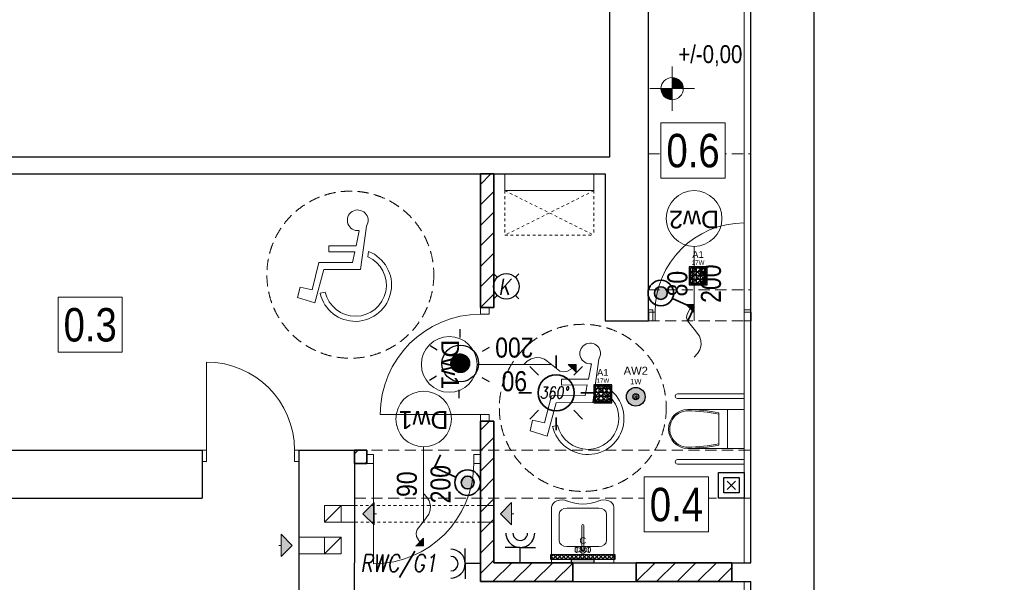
# Model space of a CAD drawing. Extents: x -558982 to 5119495, y -5290134 to 121759.
# Tile 238 of 256: x -430877 to -422030, y -17386 to -12336. Entities that reach past the tile are written whole.
import ezdxf
from ezdxf.enums import TextEntityAlignment as Align

# ---------------------------------------------------------------- set-up
doc = ezdxf.new("R2010")
doc.units = 0
doc.header["$MEASUREMENT"] = 0
doc.linetypes.add('Hidden Line', pattern=[50, 25, -25])
doc.linetypes.add('Krawędzie ukryte', pattern=[150, 100, -50])
doc.layers.get('0').update_dxf_attribs({"color": 252})
for name, color, linetype in [('!OSWIETLENIE-LL', 1, 'Continuous'), ('!OSWIETLENIE-LL-AW', 3, 'Continuous'), ('A-Okna', 252, 'Continuous'), ('Arch zmurowania', 252, 'Continuous'), ('Arch ściany działowe', 252, 'Continuous'), ('Drzwi ArchiCAD', 252, 'Continuous'), ('INWENT RZĘDNE', 252, 'Continuous'), ('Istniejące kominy', 252, 'Continuous')]:
    doc.layers.add(name, color=color, linetype=linetype)
for name, color, linetype, lineweight in [('$ IE GNIAZDA', 1, 'Continuous', 30), ('$ IE OŚWIETLENIE', 1, 'Continuous', 35), ('$ IE_GNIAZDA', 1, 'Continuous', 30), ('$ IE_INSTALACJA PRZYZYWOWA', 1, 'Continuous', 30), ('$ IE_OPISY', 7, 'Continuous', 25), ('$ IE_OŚWIETLENIE', 1, 'Continuous', 35), ('A-Okna_Nr_Pióra__9', 252, 'Continuous', 13), ('Arch opisy okien_Nr_Pióra__9', 252, 'Continuous', 13), ('Arch opisy_Nr_Pióra__21', 252, 'Continuous', 9), ('Arch opisy_Nr_Pióra__9', 252, 'Continuous', 13), ('Arch wyposarzenie_Nr_Pióra__2', 252, 'Continuous', 13), ('Arch wyposarzenie_Nr_Pióra__21', 252, 'Continuous', 9), ('Arch wyposazenie_Nr_Pióra__21', 252, 'Continuous', 9), ('Arch zmurowania_Nr_Pióra__21', 252, 'Continuous', 9), ('Arch zmurowania_Nr_Pióra__27', 252, 'Continuous', 35), ('Arch ściany działowe_Nr_Pióra__27', 252, 'Continuous', 35), ('Arch ściany zewnętrzne_Nr_Pióra__21', 252, 'Continuous', 9), ('Drzwi ArchiCAD_Nr_Pióra__21', 252, 'Continuous', 9), ('Drzwi ArchiCAD_Nr_Pióra__27', 252, 'Continuous', 35), ('INWENT OPISY_Nr_Pióra__21', 252, 'Continuous', 9), ('INWENT OPISY_Nr_Pióra__9', 252, 'Continuous', 13), ('INWENT RZĘDNE_Nr_Pióra__21', 252, 'Continuous', 9), ('INWENT. DRZWI_Nr_Pióra__5', 252, 'Continuous', 13), ('INWENT.ŚCIANY_Nr_Pióra__1', 252, 'Continuous', 25), ('INWENT.ŚCIANY_Nr_Pióra__2', 252, 'Continuous', 13), ('INWENT.ŚCIANY_Nr_Pióra__21', 252, 'Continuous', 9), ('Istniejące kominy_Nr_Pióra__21', 252, 'Continuous', 9), ('Istniejące stropy_Nr_Pióra__5', 252, 'Continuous', 13)]:
    doc.layers.add(name, color=color, linetype=linetype, lineweight=lineweight)
doc.styles.add('GENERATED_STYLE_10', font='arial.ttf')
doc.styles.add('GENERATED_STYLE_2', font='ARIALN.TTF')
doc.styles.add('GENERATED_STYLE_3', font='ARIALN.TTF')
doc.styles.add('GENERATED_STYLE_6', font='ARIALN.TTF')
doc.styles.add('ROMANS', font='romans.shx', dxfattribs={"width": 0.85})
doc.styles.get("Standard").update_dxf_attribs({"font": 'arial.ttf', "bigfont": 'BIGFONT.SHX'})
pattern_1 = [(45, (0, 0), (-91.92388, 91.92388), [])]

# ---------------------------------------------------------------- blocks, each defined once
blk = doc.blocks.new('D1 Drzwi proste 14')
at = {"layer": 'Drzwi ArchiCAD_Nr_Pióra__21', "linetype": 'Continuous'}
for p, q in [((450, 0), (450, 900)), ((-450, 0), (-510, 0)), ((-510, 0), (-510, -80)), ((-450, -80), (-450, 0)), ((510, 0), (450, 0)), ((450, 0), (450, -80)), ((510, -80), (510, 0)), ((-510, -80), (-450, -80)), ((450, -80), (510, -80))]:
    blk.add_line(p, q, dxfattribs=at)
blk.add_arc((450, 0), 900, 90, 180, dxfattribs=at)
at = {"layer": 'Drzwi ArchiCAD_Nr_Pióra__27', "linetype": 'Continuous'}
for p, q in [((-510, 0), (-510, -80)), ((510, 0), (510, -80))]:
    blk.add_line(p, q, dxfattribs=at)
blk = doc.blocks.new('Ściana_2', base_point=(-417694.9, 29792.6))
at = {"layer": 'Arch zmurowania_Nr_Pióra__21', "linetype": 'Continuous'}
h = blk.add_hatch(dxfattribs=at)
h.set_pattern_fill('Common_Brick', color=256, style=0, pattern_type=2)
h.set_pattern_definition(pattern_1)
h.paths.add_polyline_path([(-417694.9, 29792.6), (-417694.9, 28592.6), (-417614.9, 28592.6), (-417574.9, 28592.6), (-417574.9, 29792.6)], flags=0)
h = blk.add_hatch(dxfattribs=at)
h.set_pattern_fill('Common_Brick', color=256, style=0, pattern_type=2)
h.set_pattern_definition(pattern_1)
h.paths.add_polyline_path([(-417694.9, 26132.6), (-417574.9, 26302.6), (-417574.9, 27572.6), (-417614.9, 27572.6), (-417694.9, 27572.6)], flags=0)
at = {"layer": 'Arch zmurowania_Nr_Pióra__27', "linetype": 'Continuous'}
for p, q in [((-417694.9, 29792.6), (-417694.9, 28592.6)), ((-417574.9, 29792.6), (-417694.9, 29792.6)), ((-417574.9, 28592.6), (-417574.9, 29792.6)), ((-417694.9, 28592.6), (-417614.9, 28592.6)), ((-417614.9, 28592.6), (-417574.9, 28592.6)), ((-417694.9, 27572.6), (-417614.9, 27572.6)), ((-417694.9, 27572.6), (-417694.9, 27312.6)), ((-417614.9, 27572.6), (-417574.9, 27572.6)), ((-417574.9, 26302.6), (-417574.9, 27572.6)), ((-417694.9, 27192.6), (-417694.9, 26132.6))]:
    blk.add_line(p, q, dxfattribs=at)
at = {"layer": 'Drzwi ArchiCAD', "color": 8, "linetype": 'Continuous', "lineweight": 13, "true_color": 0x7f7f7f, "xscale": -1, "zscale": 1000, "rotation": 89.99999999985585}
blk.add_blockref('D1 Drzwi proste 14', (-417694.9, 28082.6), dxfattribs=at)
blk = doc.blocks.new('Ściana_3', base_point=(-415434.9, 26132.6))
at = {"layer": 'Arch zmurowania_Nr_Pióra__21', "linetype": 'Continuous'}
h = blk.add_hatch(dxfattribs=at)
h.set_pattern_fill('Common_Brick', color=256, style=0, pattern_type=2)
h.set_pattern_definition(pattern_1)
h.paths.add_polyline_path([(-415434.9, 26302.6), (-416294.9, 26302.6), (-416294.9, 26132.6), (-415434.9, 26132.6)], flags=0)
at = {"layer": 'Arch zmurowania_Nr_Pióra__27', "linetype": 'Continuous'}
for p, q in [((-415434.9, 26302.6), (-416294.9, 26302.6)), ((-416294.9, 26302.6), (-416294.9, 26132.6)), ((-415434.9, 26132.6), (-415434.9, 26302.6)), ((-416294.9, 26132.6), (-415434.9, 26132.6))]:
    blk.add_line(p, q, dxfattribs=at)
blk = doc.blocks.new('D1 Drzwi proste 14_2')
at = {"layer": 'Drzwi ArchiCAD_Nr_Pióra__21', "linetype": 'Continuous'}
for p, q in [((450, 0), (450, 900)), ((-450, 0), (-510, 0)), ((-510, 0), (-510, -80)), ((-450, -80), (-450, 0)), ((510, 0), (450, 0)), ((450, 0), (450, -80)), ((510, -80), (510, 0)), ((-510, -80), (-450, -80)), ((450, -80), (510, -80))]:
    blk.add_line(p, q, dxfattribs=at)
blk.add_arc((450, 0), 900, 90, 180, dxfattribs=at)
at = {"layer": 'Drzwi ArchiCAD_Nr_Pióra__27', "linetype": 'Continuous'}
for p, q in [((-510, 0), (-510, -80)), ((510, 0), (510, -80))]:
    blk.add_line(p, q, dxfattribs=at)
blk = doc.blocks.new('Ściana_4', base_point=(-417694.9, 27312.6))
at = {"layer": 'Arch zmurowania_Nr_Pióra__21', "linetype": 'Continuous'}
h = blk.add_hatch(dxfattribs=at)
h.set_pattern_fill('Common_Brick', color=256, style=0, pattern_type=2)
h.set_pattern_definition(pattern_1)
h.paths.add_polyline_path([(-418824.9, 27312.6), (-418824.9, 27192.6), (-418714.9, 27192.6), (-418714.9, 27272.6), (-418714.9, 27312.6)], flags=0)
at = {"layer": 'Arch zmurowania_Nr_Pióra__27', "linetype": 'Continuous'}
for p, q in [((-418714.9, 27312.6), (-418824.9, 27312.6)), ((-418824.9, 27312.6), (-418824.9, 27192.6)), ((-418714.9, 27272.6), (-418714.9, 27312.6)), ((-418714.9, 27192.6), (-418714.9, 27272.6)), ((-417694.9, 27272.6), (-417694.9, 27312.6)), ((-417694.9, 27192.6), (-417694.9, 27272.6)), ((-418824.9, 27192.6), (-418714.9, 27192.6))]:
    blk.add_line(p, q, dxfattribs=at)
at = {"layer": 'Drzwi ArchiCAD', "color": 8, "linetype": 'Continuous', "lineweight": 13, "true_color": 0x7f7f7f, "zscale": 1000, "rotation": 180}
blk.add_blockref('D1 Drzwi proste 14_2', (-418204.9, 27192.6), dxfattribs=at)
blk = doc.blocks.new('D1 Drzwi proste 14_3')
at = {"layer": 'Drzwi ArchiCAD_Nr_Pióra__21', "linetype": 'Continuous'}
for p, q in [((400, 0), (400, 800)), ((-400, 0), (-460, 0)), ((-460, 0), (-460, -80)), ((-400, -80), (-400, 0)), ((460, 0), (400, 0)), ((400, 0), (400, -80)), ((460, -80), (460, 0)), ((-460, -80), (-400, -80)), ((400, -80), (460, -80))]:
    blk.add_line(p, q, dxfattribs=at)
blk.add_arc((400, 0), 800, 90, 180, dxfattribs=at)
at = {"layer": 'Drzwi ArchiCAD_Nr_Pióra__27', "linetype": 'Continuous'}
for p, q in [((-460, 0), (-460, -80)), ((460, 0), (460, -80))]:
    blk.add_line(p, q, dxfattribs=at)
blk = doc.blocks.new('Ściana_5', base_point=(-415264.9, 28552.6))
at = {"layer": 'Arch ściany działowe_Nr_Pióra__27', "linetype": 'Continuous'}
for p, q in [((-416184.9, 28552.6), (-416184.9, 28472.6)), ((-415264.9, 28552.6), (-415264.9, 28472.6))]:
    blk.add_line(p, q, dxfattribs=at)
at = {"layer": 'Drzwi ArchiCAD', "color": 8, "linetype": 'Continuous', "lineweight": 13, "true_color": 0x7f7f7f, "zscale": 1000}
blk.add_blockref('D1 Drzwi proste 14_3', (-415724.9, 28552.6), dxfattribs=at)
blk = doc.blocks.new('Ściana_6', base_point=(-416864.9, 26132.6))
at = {"layer": 'Arch zmurowania_Nr_Pióra__21', "linetype": 'Continuous'}
h = blk.add_hatch(dxfattribs=at)
h.set_pattern_fill('Common_Brick', color=256, style=0, pattern_type=2)
h.set_pattern_definition(pattern_1)
h.paths.add_polyline_path([(-416864.9, 26302.6), (-417574.9, 26302.6), (-417694.9, 26132.6), (-416864.9, 26132.6)], flags=0)
at = {"layer": 'Arch zmurowania_Nr_Pióra__27', "linetype": 'Continuous'}
for p, q in [((-416864.9, 26302.6), (-417574.9, 26302.6)), ((-416864.9, 26132.6), (-416864.9, 26302.6)), ((-417694.9, 26132.6), (-416864.9, 26132.6))]:
    blk.add_line(p, q, dxfattribs=at)
blk = doc.blocks.new('Linia_9', base_point=(-417514.9, 26742.6))
at = {"layer": 'Istniejące kominy_Nr_Pióra__21', "linetype": 'Continuous'}
blk.add_hatch(color=256, dxfattribs=at).paths.add_polyline_path([(-417514.9, 26742.6), (-417414.9, 26842.6), (-417414.9, 26642.6)], flags=0)
for p, q in [((-417514.9, 26742.6), (-417414.9, 26842.6)), ((-417414.9, 26842.6), (-417414.9, 26642.6)), ((-417514.9, 26742.6), (-417414.9, 26642.6)), ((-417414.9, 26742.6), (-417394.9, 26742.6))]:
    blk.add_line(p, q, dxfattribs=at)
blk = doc.blocks.new('Linia_11', base_point=(-419384.9, 26457.6))
at = {"layer": 'Istniejące kominy_Nr_Pióra__21', "linetype": 'Continuous'}
blk.add_hatch(color=256, dxfattribs=at).paths.add_polyline_path([(-419384.9, 26457.6), (-419484.9, 26357.6), (-419484.9, 26557.6)], flags=0)
for p, q in [((-419384.9, 26457.6), (-419484.9, 26557.6)), ((-419484.9, 26357.6), (-419484.9, 26557.6)), ((-419484.9, 26457.6), (-419504.9, 26457.6)), ((-419384.9, 26457.6), (-419484.9, 26357.6))]:
    blk.add_line(p, q, dxfattribs=at)
blk = doc.blocks.new('Linia_14', base_point=(-418749.9, 26742.6))
at = {"layer": 'Istniejące kominy_Nr_Pióra__21', "linetype": 'Continuous'}
blk.add_hatch(color=256, dxfattribs=at).paths.add_polyline_path([(-418749.9, 26742.6), (-418649.9, 26842.6), (-418649.9, 26642.6)], flags=0)
for p, q in [((-418749.9, 26742.6), (-418649.9, 26842.6)), ((-418649.9, 26842.6), (-418649.9, 26642.6)), ((-418749.9, 26742.6), (-418649.9, 26642.6)), ((-418649.9, 26742.6), (-418629.9, 26742.6))]:
    blk.add_line(p, q, dxfattribs=at)
blk = doc.blocks.new('Krzywa_1', base_point=(-417305.5, 28082.6))
at = {"layer": 'A-Okna_Nr_Pióra__9', "linetype": 'Continuous'}
blk.add_hatch(color=256, dxfattribs=at).paths.add_polyline_path([(-416834.9, 28082.6), (-416834.5, 28011.9), (-416905.6, 28082.2)], flags=0)
for p, q in [((-416834.9, 28082.6), (-416905.6, 28082.2)), ((-416834.5, 28011.9), (-416905.6, 28082.2)), ((-416834.9, 28082.6), (-416834.5, 28011.9))]:
    blk.add_line(p, q, dxfattribs=at)
at = {"layer": 'A-Okna_Nr_Pióra__9', "linetype": 'Continuous', "flags": 128}
blk.add_lwpolyline([(-417305.5, 28082.6), (-417274.4, 28111.8), (-417239.3, 28133), (-417194.6, 28145.2), (-417155.9, 28142.7), (-417119.5, 28129.7), (-417054.9, 28082.6), (-416981.6, 28023), (-416949.6, 28015.9), (-416919.8, 28019.9), (-416870.1, 28047.1)], dxfattribs=at)
blk = doc.blocks.new('Krzywa_2', base_point=(-418204.9, 26923.2))
at = {"layer": 'A-Okna_Nr_Pióra__9', "linetype": 'Continuous'}
blk.add_hatch(color=256, dxfattribs=at).paths.add_polyline_path([(-418204.9, 26452.6), (-418275.7, 26452.2), (-418205.4, 26523.3)], flags=0)
for p, q in [((-418275.7, 26452.2), (-418205.4, 26523.3)), ((-418204.9, 26452.6), (-418275.7, 26452.2)), ((-418204.9, 26452.6), (-418205.4, 26523.3))]:
    blk.add_line(p, q, dxfattribs=at)
at = {"layer": 'A-Okna_Nr_Pióra__9', "linetype": 'Continuous', "flags": 128}
blk.add_lwpolyline([(-418204.9, 26923.2), (-418175.8, 26892), (-418154.5, 26857), (-418142.3, 26812.3), (-418144.9, 26773.6), (-418157.8, 26737.1), (-418204.9, 26672.6), (-418264.6, 26599.3), (-418271.7, 26567.3), (-418267.7, 26537.4), (-418240.5, 26487.8)], dxfattribs=at)
blk = doc.blocks.new('Krzywa_3', base_point=(-415774.9, 28148.7))
at = {"layer": 'A-Okna_Nr_Pióra__9', "linetype": 'Continuous'}
blk.add_hatch(color=256, dxfattribs=at).paths.add_polyline_path([(-415774.9, 28619.3), (-415775.4, 28548.6), (-415845.7, 28619.7)], flags=0)
for p, q in [((-415774.9, 28619.3), (-415845.7, 28619.7)), ((-415775.4, 28548.6), (-415845.7, 28619.7)), ((-415774.9, 28619.3), (-415775.4, 28548.6))]:
    blk.add_line(p, q, dxfattribs=at)
at = {"layer": 'A-Okna_Nr_Pióra__9', "linetype": 'Continuous', "flags": 128}
blk.add_lwpolyline([(-415774.9, 28148.7), (-415745.8, 28179.8), (-415724.5, 28214.9), (-415712.3, 28259.6), (-415714.9, 28298.3), (-415727.8, 28334.8), (-415774.9, 28399.3), (-415834.6, 28472.6), (-415841.7, 28504.6), (-415837.7, 28534.5), (-415810.5, 28584.1)], dxfattribs=at)
blk = doc.blocks.new('Koty wysokościowe_9', base_point=(-415972.4, 30558.3))
at = {"layer": 'INWENT RZĘDNE_Nr_Pióra__21', "linetype": 'Continuous'}
for points in [[(-415972.4, 30558.3), (-415872.4, 30558.3), (-415880, 30596.6), (-415901.7, 30629), (-415934.1, 30650.7), (-415972.4, 30658.3)], [(-415972.4, 30558.3), (-416072.4, 30558.3), (-416064.8, 30520), (-416043.1, 30487.6), (-416010.7, 30465.9), (-415972.4, 30458.3)]]:
    blk.add_hatch(color=256, dxfattribs=at).paths.add_polyline_path(points, flags=0)
for p, q in [((-415972.4, 30358.3), (-415972.4, 30758.3)), ((-416172.4, 30558.3), (-415772.4, 30558.3))]:
    blk.add_line(p, q, dxfattribs=at)
blk.add_circle((-415972.4, 30558.3), 100, dxfattribs=at)
at = {"layer": 'INWENT RZĘDNE_Nr_Pióra__21', "insert": (-415917.1, 30758.3), "char_height": 160, "attachment_point": 7, "style": 'GENERATED_STYLE_2'}
blk.add_mtext('{+/-0,00}', dxfattribs=at)
blk = doc.blocks.new('BARIS_KINKIET_579_1')
h = blk.add_hatch()
h.set_pattern_fill('ANSI37', color=256, scale=21)
h.set_pattern_definition([(45, (0, 3.1), (-1.85616, 1.85616), []), (135, (0, 3.1), (-1.85616, -1.85616), [])])
h.paths.add_polyline_path([(-29, 1.1), (-29, 5.1), (29, 5.1), (29, 1.1)])
h = blk.add_hatch(color=256)
h.dxf.hatch_style = 1
h.paths.add_polyline_path([(-10.35, -2), (-10.35, 1.1), (10.35, 1.1), (10.35, -2)])
for points in [[(-29, 1.1), (29, 1.1), (29, 5.1), (-29, 5.1)], [(-10.35, -2), (10.35, -2), (10.35, 1.1), (-10.35, 1.1)]]:
    blk.add_lwpolyline(points, close=True)
for tag, height, p in [('SYMBOL', 6, (0, 13.03)), ('MOC', 4, (-0.07, 6.32))]:
    blk.add_attdef(tag, text='', height=height).set_placement(p, align=Align.BOTTOM_CENTER)
blk = doc.blocks.new('SQ160_1')
h = blk.add_hatch(color=256)
h.dxf.hatch_style = 1
h.paths.add_polyline_path([(-8.1, -8.1), (-8.1, 8.1), (8.1, 8.1), (8.1, -8.1)])
h.paths.add_polyline_path([(-6.9, -6.9), (-6.9, 6.9), (6.9, 6.9), (6.9, -6.9)], flags=16)
h = blk.add_hatch()
h.set_pattern_fill('NET', color=256, scale=28)
h.paths.add_polyline_path([(-6.9, -6.9), (-6.9, 6.9), (6.9, 6.9), (6.9, -6.9)])
h = blk.add_hatch()
h.set_pattern_fill('NET', color=256, scale=28, angle=45)
h.paths.add_polyline_path([(-6.9, -6.9), (-6.9, 6.9), (6.9, 6.9), (6.9, -6.9)])
for points in [[(-8.1, -8.1), (8.1, -8.1), (8.1, 8.1), (-8.1, 8.1)], [(-6.9, -6.9), (6.9, -6.9), (6.9, 6.9), (-6.9, 6.9)]]:
    blk.add_lwpolyline(points, close=True)
for tag, height, p in [('SYMBOL', 6, (-0.03, 14.47)), ('MOC', 4, (0.04, 8.79))]:
    blk.add_attdef(tag, text='', height=height).set_placement(p, align=Align.BOTTOM_CENTER)
blk = doc.blocks.new('czujka 360')
at = {"layer": '$ IE OŚWIETLENIE'}
for p, q in [((86528.9, 62335.7), (86528.9, 62250)), ((86347.1, 62260.4), (86407.8, 62199.8)), ((86710.7, 62260.4), (86650, 62199.8)), ((86357.6, 62078.7), (86271.8, 62078.7)), ((86786, 62078.7), (86700.2, 62078.7)), ((86407.8, 61957.5), (86347.1, 61896.9)), ((86650, 61957.5), (86710.7, 61896.9)), ((86528.9, 61907.4), (86528.9, 61821.6))]:
    blk.add_line(p, q, dxfattribs=at)
blk.add_circle((86528.9, 62078.7), 125, dxfattribs=at)
at = {"layer": '$ IE_OPISY', "color": 7, "lineweight": 30, "style": 'ROMANS', "oblique": 10, "width": 0.8}
blk.add_text('360%%D', height=80, rotation=0.0202, dxfattribs=at).set_placement((86415.3, 62040.2))
blk = doc.blocks.new('pprzy')
at = {"layer": '$ IE_INSTALACJA PRZYZYWOWA'}
blk.add_lwpolyline([(5571.75, 24718.49), (5594.75, 24718.49), (5594.75, 24695.49), (5571.75, 24695.49)], close=True, dxfattribs=at)
at = {"layer": '$ IE_INSTALACJA PRZYZYWOWA', "color": 0}
blk.add_lwpolyline([(5576.35, 24713.89), (5590.15, 24713.89), (5590.15, 24700.09), (5576.35, 24700.09)], close=True, dxfattribs=at)
at = {"layer": '$ IE_INSTALACJA PRZYZYWOWA'}
for points in [[(5579.48, 24710.75), (5587.01, 24703.22)], [(5587.01, 24710.75), (5579.48, 24703.22)]]:
    blk.add_lwpolyline(points, dxfattribs=at)
blk = doc.blocks.new('kasownik')
at = {"layer": '$ IE_INSTALACJA PRZYZYWOWA'}
for points in [[(13037.44, 24331.19), (13040.46, 24328.17)], [(13059.74, 24331.19), (13056.72, 24328.17)], [(13040.46, 24311.9), (13037.44, 24308.89)], [(13056.72, 24311.9), (13059.74, 24308.89)]]:
    blk.add_lwpolyline(points, dxfattribs=at)
blk.add_circle((13048.59, 24320.04), 11.5, dxfattribs=at)
at = {"layer": '$ IE_INSTALACJA PRZYZYWOWA', "color": 7, "style": 'ROMANS', "oblique": 10, "width": 0.8}
blk.add_text('K', height=14.5, dxfattribs=at).set_placement((13041.64, 24312.33))
blk = doc.blocks.new('łacznik 1b IP44')
at = {"layer": '$ IE OŚWIETLENIE'}
h = blk.add_hatch(color=1, dxfattribs=at)
edge = h.paths.add_edge_path()
edge.add_arc((735.5883, 199.3657), 0.0575, 0, 360)
at = {"layer": '$ IE OŚWIETLENIE', "color": 1}
for q in [(735.6361, 199.4703), (735.8382, 199.6095)]:
    blk.add_line((735.7235, 199.6619), q, dxfattribs=at)
for radius in [0.115, 0.0575]:
    blk.add_circle((735.5883, 199.3657), radius, dxfattribs=at)
blk = doc.blocks.new('trojkol')
at = {"layer": '$ IE_INSTALACJA PRZYZYWOWA', "ltscale": 10000000.0}
h = blk.add_hatch(dxfattribs=at)
h.set_pattern_fill('ANSI31', scale=0.1, style=0)
h.set_pattern_definition([(45, (25113.683516, -3890.636324), (-0.008838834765, 0.008838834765), [])])
h.paths.add_polyline_path([(28117.06, -3338.12, 1), (28103.06, -3338.12, 1)])
at = {"layer": '$ IE_INSTALACJA PRZYZYWOWA', "color": 7}
for p, q in [((28110.01, -3318.81), (28110.01, -3312.66)), ((28092.78, -3328.2), (28087.45, -3325.13)), ((28126.77, -3329.04), (28132.09, -3325.97)), ((28092.29, -3347.83), (28086.97, -3350.9)), ((28126.29, -3348.67), (28131.61, -3351.74)), ((28109.05, -3358.06), (28109.05, -3364.21))]:
    blk.add_line(p, q, dxfattribs=at)
at = {"layer": '$ IE_INSTALACJA PRZYZYWOWA'}
blk.add_circle((28110.06, -3338.23), 13.72, dxfattribs=at)
at = {"layer": '$ IE_INSTALACJA PRZYZYWOWA', "color": 2}
blk.add_circle((28110.06, -3338.12), 7, dxfattribs=at)
blk = doc.blocks.new('DOT_OG_1')
h = blk.add_hatch(color=256)
h.dxf.hatch_style = 1
h.paths.add_polyline_path([(7, 0, 1), (-7, 0, 1)])
h.paths.add_polyline_path([(2.25, 0, 1), (-2.25, 0, 1)], flags=16)
h = blk.add_hatch()
h.set_pattern_fill('CROSS', color=256, scale=3.3)
h.paths.add_polyline_path([(2.25, 0, 1), (-2.25, 0, 1)])
for radius in [7, 2.25]:
    blk.add_circle((0, 0), radius)
blk.add_point((0, 0))
for tag, height, p in [('SYMBOL', 6, (0, 14.68)), ('MOC', 4, (0.04, 8.17))]:
    blk.add_attdef(tag, text='', height=height).set_placement(p, align=Align.BOTTOM_CENTER)
blk = doc.blocks.new('gniazdo IP44')
at = {"layer": '$ IE GNIAZDA', "lineweight": 30}
for p, q in [((66938.53, -127461.53), (66924.85, -127461.53)), ((66938.53, -127475.21), (66938.53, -127461.53)), ((66938.53, -127461.53), (66952.21, -127461.53))]:
    blk.add_line(p, q, dxfattribs=at)
for radius in [12.96, 6.57]:
    blk.add_arc((66938.53, -127448.57), radius, 180, 0, dxfattribs=at)

msp = doc.modelspace()

# ---------------------------------------------------------------- linework, layer by layer
at = {"layer": 'Arch opisy okien_Nr_Pióra__9', "linetype": 'Continuous'}
msp.add_circle((-424817.5, -14120.6), 250, dxfattribs=at)
at = {"layer": 'Arch opisy_Nr_Pióra__21', "linetype": 'Krawędzie ukryte'}
for centre in [(-427906.1, -14625), (-425817.5, -15820.6)]:
    msp.add_circle(centre, 750, dxfattribs=at)
at = {"layer": 'Arch opisy_Nr_Pióra__9', "linetype": 'Continuous'}
for p, q in [((-426767.5, -15430.6), (-426097.5, -15430.6)), ((-427247.5, -16170.6), (-427247.5, -16840.6))]:
    msp.add_line(p, q, dxfattribs=at)
for centre in [(-427017.5, -15430.6), (-427247.5, -15920.6)]:
    msp.add_circle(centre, 250, dxfattribs=at)
at = {"layer": 'Arch wyposarzenie_Nr_Pióra__2', "linetype": 'Continuous'}
for p, q in [((-427855.2, -14365.9), (-427827.7, -14231.1)), ((-427762.4, -14188), (-427814.5, -14577.1)), ((-428098.8, -14366.9), (-427855.2, -14365.9)), ((-428098.5, -14420.2), (-428098.8, -14366.9)), ((-427866.1, -14419.2), (-428098.5, -14420.2)), ((-427885.6, -14514.5), (-427866.1, -14419.2)), ((-427741.5, -14416.6), (-427747.9, -14464.3)), ((-428248.8, -14760.2), (-428188.7, -14515.7)), ((-428145.1, -14578.5), (-428226.6, -14877.6)), ((-428188.7, -14515.7), (-427885.6, -14514.5)), ((-427814.5, -14577.1), (-428145.1, -14578.5)), ((-428380.3, -14831.1), (-428357.1, -14736.6)), ((-428357.1, -14736.6), (-428248.8, -14760.2)), ((-428226.6, -14877.6), (-428380.3, -14831.1)), ((-428178.2, -14790.8), (-428132.9, -14780.5)), ((-425673.9, -15383.5), (-425725.9, -15772.7)), ((-425766.7, -15561.5), (-425739.2, -15426.7)), ((-426010.2, -15562.5), (-425766.7, -15561.5)), ((-426010, -15615.8), (-426010.2, -15562.5)), ((-425777.6, -15614.8), (-426010, -15615.8)), ((-425797.1, -15710.1), (-425777.6, -15614.8)), ((-425653, -15612.2), (-425659.4, -15659.8)), ((-426160.3, -15955.8), (-426100.2, -15711.3)), ((-426100.2, -15711.3), (-425797.1, -15710.1)), ((-426056.6, -15774), (-426138, -16073.2)), ((-425725.9, -15772.7), (-426056.6, -15774)), ((-426291.8, -16026.7), (-426268.5, -15932.2)), ((-426268.5, -15932.2), (-426160.3, -15955.8)), ((-426089.6, -15986.4), (-426044.3, -15976.1)), ((-426138, -16073.2), (-426291.8, -16026.7))]:
    msp.add_line(p, q, dxfattribs=at)
for centre, major_axis, start_param, end_param in [((-427839.9, -14136.8), (-92.9, 0), 2.558169, 7.982569), ((-427861.1, -14718.9), (-325.1, 0), 0.223268, 4.335653), ((-427861.1, -14718.9), (-278.7, 0), 0.223268, 4.29399), ((-425751.4, -15332.4), (-92.9, 0), 2.558169, 7.982569), ((-425772.6, -15914.4), (-325.1, 0), 0.223268, 4.335653), ((-425772.6, -15914.4), (-278.7, 0), 0.223268, 4.29399)]:
    msp.add_ellipse(centre, major_axis=major_axis, ratio=0.999933, start_param=start_param, end_param=end_param, dxfattribs=at)
at = {"layer": 'Arch wyposarzenie_Nr_Pióra__21', "linetype": 'Continuous'}
for p, q in [((-426097.5, -17210.6), (-426097.5, -16713.3)), ((-425537.5, -16713.3), (-425537.5, -17210.6)), ((-426029.5, -16771.3), (-426029.5, -17014.9)), ((-425673.5, -16720.6), (-425961.5, -16720.6)), ((-425605.5, -17014.9), (-425605.5, -16771.3)), ((-425825.4, -16875.9), (-425825.4, -17096.1)), ((-425809.7, -17096.1), (-425809.7, -16875.9)), ((-425673.5, -17065.6), (-425961.5, -17065.6)), ((-425877.9, -17072.2), (-425883.1, -17075.9)), ((-425875.1, -17070.7), (-425877.9, -17072.2)), ((-425837.6, -17082.7), (-425875.1, -17070.7)), ((-425872.3, -17072.2), (-425875.1, -17070.7)), ((-425869.8, -17076.3), (-425872.3, -17072.2)), ((-425797.4, -17082.7), (-425759.9, -17070.7)), ((-425762.8, -17072.2), (-425765.2, -17076.3)), ((-425759.9, -17070.7), (-425762.8, -17072.2)), ((-425757.1, -17072.2), (-425759.9, -17070.7)), ((-425757.1, -17072.2), (-425752, -17075.9)), ((-425886.7, -17084.7), (-425887.5, -17091.3)), ((-425887.5, -17091.3), (-425887.5, -17098.2)), ((-425887.5, -17098.2), (-425886.7, -17104.7)), ((-425885.2, -17079.4), (-425886.7, -17084.7)), ((-425886.7, -17104.7), (-425885.2, -17110)), ((-425883.1, -17075.9), (-425885.2, -17079.4)), ((-425885.2, -17110), (-425883.1, -17113.5)), ((-425877.9, -17117.3), (-425883.1, -17113.5)), ((-425877.9, -17117.3), (-425875.1, -17118.7)), ((-425837.6, -17106.8), (-425875.1, -17118.7)), ((-425875.1, -17118.7), (-425872.3, -17117.3)), ((-425872.3, -17117.3), (-425869.8, -17113.1)), ((-425868, -17082.7), (-425869.8, -17076.3)), ((-425869.8, -17113.1), (-425868, -17106.7)), ((-425867, -17090.6), (-425868, -17082.7)), ((-425868, -17106.7), (-425867, -17098.9)), ((-425867, -17098.9), (-425867, -17090.6)), ((-425797.4, -17106.8), (-425759.9, -17118.7)), ((-425767.1, -17082.7), (-425768, -17090.6)), ((-425768, -17090.6), (-425768, -17098.9)), ((-425768, -17098.9), (-425767.1, -17106.7)), ((-425765.2, -17076.3), (-425767.1, -17082.7)), ((-425767.1, -17106.7), (-425765.2, -17113.1)), ((-425765.2, -17113.1), (-425762.8, -17117.3)), ((-425762.8, -17117.3), (-425759.9, -17118.7)), ((-425759.9, -17118.7), (-425757.1, -17117.3)), ((-425757.1, -17117.3), (-425752, -17113.5)), ((-425749.9, -17079.4), (-425752, -17075.9)), ((-425752, -17113.5), (-425749.9, -17110)), ((-425748.4, -17084.7), (-425749.9, -17079.4)), ((-425749.9, -17110), (-425748.4, -17104.7)), ((-425747.6, -17091.3), (-425748.4, -17084.7)), ((-425748.4, -17104.7), (-425747.6, -17098.2)), ((-425747.6, -17098.2), (-425747.6, -17091.3)), ((-425537.5, -17210.6), (-426097.5, -17210.6))]:
    msp.add_line(p, q, dxfattribs=at)
for centre, radius, start, end in [((-425817.5, -16875.9), 7.88, 0, 180), ((-425817.5, -17094.7), 30, 105.22531, 152.02347), ((-425817.5, -17094.7), 30, 27.97653, 74.77469), ((-425817.5, -17094.7), 30, 207.97653, 332.02347), ((-425817.5, -17094.7), 16.8, 118.05488, 61.94512), ((-425817.5, -17094.7), 8, 190, 350)]:
    msp.add_arc(centre, radius, start, end, dxfattribs=at)
for centre, major_axis, start_param, end_param in [((-426007.3, -16713.3), (-90.2, 0), 4.135517, 6.283185), ((-425817.5, -16471.2), (-285.7, -0.2), 1.046808, 2.098245), ((-425627.7, -16713.3), (-90.2, 0), 3.141593, 5.289261), ((-425960, -16772.4), (-69.5, 0), 4.733875, 6.2617), ((-425675, -16772.4), (-69.5, 0), 3.163078, 4.690903), ((-425960, -17013.8), (-69.5, 0), 0.021486, 1.549311), ((-425675, -17013.8), (-69.5, 0), 1.592282, 3.120107)]:
    msp.add_ellipse(centre, major_axis=major_axis, ratio=0.746013, start_param=start_param, end_param=end_param, dxfattribs=at)
at = {"layer": 'Arch wyposazenie_Nr_Pióra__21', "linetype": 'Continuous'}
for p, q in [((-426517.5, -13720.6), (-426517.5, -13870.6)), ((-425717.5, -13870.6), (-425717.5, -13720.6)), ((-426517.5, -13870.6), (-425717.5, -13870.6)), ((-424367.5, -15695.6), (-424967.5, -15695.6)), ((-424367.5, -15735.6), (-424967.5, -15735.6)), ((-424873.7, -15835.6), (-424517.5, -15835.6)), ((-424595.3, -16155.4), (-424595.3, -15865.8)), ((-424517.5, -15835.6), (-424517.5, -16185.6)), ((-424517.5, -15835.6), (-424367.5, -15835.6)), ((-424873.7, -16185.6), (-424517.5, -16185.6)), ((-424517.5, -16185.6), (-424367.5, -16185.6)), ((-424367.5, -16285.6), (-424967.5, -16285.6)), ((-424367.5, -16325.6), (-424967.5, -16325.6))]:
    msp.add_line(p, q, dxfattribs=at)
at = {"layer": 'Arch wyposazenie_Nr_Pióra__21', "linetype": 'Hidden Line'}
for p, q in [((-425717.5, -13870.6), (-426517.5, -14270.6)), ((-426517.5, -13870.6), (-426517.5, -14270.6)), ((-426517.5, -13870.6), (-425717.5, -14270.6)), ((-425717.5, -13870.6), (-425717.5, -14270.6)), ((-426517.5, -14270.6), (-425717.5, -14270.6))]:
    msp.add_line(p, q, dxfattribs=at)
at = {"layer": 'Arch wyposazenie_Nr_Pióra__21', "linetype": 'Continuous'}
for centre in [(-424967.5, -15715.6), (-424967.5, -16305.6)]:
    msp.add_arc(centre, 20, 90, 270, dxfattribs=at)
for centre, major_axis, start_param, end_param in [((-424873.7, -16010.6), (0, -175), 3.141593, 6.283185), ((-424873.7, -16010.6), (0, -163.6), 3.126427, 6.283185), ((-424893.6, -17336.7), (0, -1489.9), 2.938667, 3.128195), ((-424893.6, -17336.7), (0, -1501.3), 2.940225, 3.128195), ((-424893.6, -14684.4), (0, -1489.9), 0.013398, 0.202926), ((-424893.6, -14684.4), (0, -1501.3), 0.013398, 0.201367)]:
    msp.add_ellipse(centre, major_axis=major_axis, ratio=0.99359, start_param=start_param, end_param=end_param, dxfattribs=at)
at = {"layer": 'Arch ściany zewnętrzne_Nr_Pióra__21', "linetype": 'Continuous'}
msp.add_line((-424367.5, -16185.6), (-424367.5, -15835.6), dxfattribs=at)
at = {"layer": 'INWENT OPISY_Nr_Pióra__9', "linetype": 'Continuous'}
msp.add_line((-424817.5, -14370.6), (-424817.5, -15040.6), dxfattribs=at)
at = {"layer": 'INWENT. DRZWI_Nr_Pióra__5', "linetype": 'Continuous'}
for p, q in [((-429197.5, -16200.6), (-429197.5, -15410.6)), ((-429237.5, -16200.6), (-429197.5, -16200.6)), ((-429197.5, -16200.6), (-429197.5, -16300.6)), ((-428367.5, -16200.6), (-428407.5, -16200.6)), ((-428407.5, -16200.6), (-428407.5, -16300.6)), ((-429197.5, -16300.6), (-429237.5, -16300.6)), ((-428407.5, -16300.6), (-428367.5, -16300.6))]:
    msp.add_line(p, q, dxfattribs=at)
msp.add_arc((-429197.5, -16200.6), 790, 0, 90, dxfattribs=at)
at = {"layer": 'INWENT.ŚCIANY_Nr_Pióra__1', "linetype": 'Continuous'}
for p, q in [((-423737.5, -20370.6), (-423737.5, -6580.6)), ((-425577.5, -10780.6), (-425577.5, -13570.6)), ((-425227.5, -15040.6), (-425227.5, -11480.6)), ((-424307.5, -17210.6), (-424307.5, -11480.6)), ((-425577.5, -13570.6), (-434257.5, -13570.6)), ((-434257.5, -13720.6), (-425617.5, -13720.6)), ((-425617.5, -13720.6), (-425617.5, -15040.6)), ((-425617.5, -15040.6), (-425227.5, -15040.6)), ((-432487.5, -16200.6), (-429237.5, -16200.6)), ((-429237.5, -16200.6), (-429237.5, -16630.6)), ((-428367.5, -16200.6), (-428367.5, -16610.6)), ((-428367.5, -16200.6), (-427867.5, -16200.6)), ((-427867.5, -16200.6), (-427867.5, -17210.6)), ((-431587.5, -16630.6), (-429237.5, -16630.6)), ((-428367.5, -16610.6), (-428367.5, -18460.6)), ((-427867.5, -19080.6), (-427867.5, -17210.6)), ((-425907.5, -17380.6), (-425907.5, -17210.6)), ((-425907.5, -17210.6), (-425337.5, -17210.6)), ((-425337.5, -17380.6), (-425337.5, -17210.6)), ((-424477.5, -17380.6), (-424477.5, -17210.6)), ((-424477.5, -17210.6), (-424307.5, -17210.6)), ((-425907.5, -17380.6), (-425337.5, -17380.6)), ((-424477.5, -17380.6), (-424307.5, -17380.6)), ((-424307.5, -19230.6), (-424307.5, -17380.6))]:
    msp.add_line(p, q, dxfattribs=at)
at = {"layer": 'INWENT.ŚCIANY_Nr_Pióra__2', "linetype": 'Krawędzie ukryte'}
for p, q in [((-425187.5, -14940.6), (-425227.5, -14940.6)), ((-425187.5, -15040.6), (-425187.5, -14940.6)), ((-424367.5, -15040.6), (-424367.5, -14940.6)), ((-424367.5, -14940.6), (-424307.5, -14940.6)), ((-425227.5, -15040.6), (-425187.5, -15040.6)), ((-424307.5, -15040.6), (-424367.5, -15040.6)), ((-425907.5, -17380.6), (-425887.5, -17380.6))]:
    msp.add_line(p, q, dxfattribs=at)
at = {"layer": 'INWENT.ŚCIANY_Nr_Pióra__21', "linetype": 'Continuous'}
for p, q in [((-424367.5, -17210.6), (-424367.5, -11946.8)), ((-424367.5, -19230.6), (-424367.5, -17380.6))]:
    msp.add_line(p, q, dxfattribs=at)
at = {"layer": 'Istniejące kominy_Nr_Pióra__21', "linetype": 'Continuous'}
for p, q in [((-428137.5, -16845.6), (-428137.5, -16695.6)), ((-428137.5, -16695.6), (-427867.5, -16695.6)), ((-428137.5, -16845.6), (-427987.5, -16695.6)), ((-427987.5, -16695.6), (-427987.5, -16845.6)), ((-426737.5, -16695.6), (-426617.5, -16695.6)), ((-427867.5, -16845.6), (-428137.5, -16845.6)), ((-426617.5, -16845.6), (-426737.5, -16845.6)), ((-427987.5, -16980.6), (-428367.5, -16980.6)), ((-428137.5, -16980.6), (-428137.5, -17130.6)), ((-428137.5, -17130.6), (-427987.5, -16980.6)), ((-427987.5, -17130.6), (-427987.5, -16980.6)), ((-428367.5, -17130.6), (-427987.5, -17130.6))]:
    msp.add_line(p, q, dxfattribs=at)
at = {"layer": 'Istniejące kominy_Nr_Pióra__21', "linetype": 'Hidden Line'}
for p, q in [((-427867.5, -16695.6), (-426737.5, -16695.6)), ((-426737.5, -16845.6), (-427867.5, -16845.6))]:
    msp.add_line(p, q, dxfattribs=at)
at = {"layer": 'Istniejące stropy_Nr_Pióra__5', "linetype": 'Krawędzie ukryte'}
for p, q in [((-425227.5, -13540.6), (-424307.5, -13540.6)), ((-425227.5, -14760.6), (-424307.5, -14760.6)), ((-425227.5, -15040.6), (-424307.5, -15040.6)), ((-427867.5, -16200.6), (-424307.5, -16200.6)), ((-427867.5, -16630.6), (-424307.5, -16630.6))]:
    msp.add_line(p, q, dxfattribs=at)

# ---------------------------------------------------------------- block references
at = {"layer": '!OSWIETLENIE-LL', "xscale": 10, "yscale": 10, "zscale": 10}
for name, p, values in [('SQ160_1', (-424782.1, -14636.6), {'SYMBOL': 'A1', 'MOC': '17W'}), ('SQ160_1', (-425637.1, -15695.7), {'SYMBOL': 'A1', 'MOC': '17W'}), ('BARIS_KINKIET_579_1', (-425817.5, -17190.6), {'SYMBOL': 'C', 'MOC': '7W'})]:
    msp.add_blockref(name, p, dxfattribs=at).add_auto_attribs(values)
at = {"layer": '!OSWIETLENIE-LL-AW', "xscale": 12, "yscale": 12, "zscale": 12}
msp.add_blockref('DOT_OG_1', (-425341.6, -15720.9), dxfattribs=at).add_auto_attribs({'SYMBOL': 'AW2', 'MOC': '1W'})
at = {"layer": '$ IE OŚWIETLENIE', "color": 7, "xscale": 1000, "yscale": 1000, "zscale": 1000}
for p, rotation in [((-624482.1, 720798.2), 270), ((-227486.8, -752079.5), 89.99999999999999)]:
    msp.add_blockref('łacznik 1b IP44', p, dxfattribs=dict(at, rotation=rotation))
at = {"layer": '$ IE_GNIAZDA', "color": 7, "lineweight": 30, "xscale": 10, "yscale": 10, "zscale": 10}
for p, rotation in [((-1095764.5, 1257541.6), 360), ((-1701489.6, -686604.5), 90)]:
    msp.add_blockref('gniazdo IP44', p, dxfattribs=dict(at, rotation=rotation))
at = {"layer": '$ IE_INSTALACJA PRZYZYWOWA', "xscale": 10, "yscale": 10, "zscale": 10}
msp.add_blockref('kasownik', (-556990.6, -257930.3), dxfattribs=at)
at = {"layer": '$ IE_INSTALACJA PRZYZYWOWA', "color": 1, "xscale": 12, "yscale": 12, "zscale": 12}
msp.add_blockref('trojkol', (-764239.5, 24637), dxfattribs=at)
at = {"layer": '$ IE_INSTALACJA PRZYZYWOWA', "color": 0, "xscale": 10, "yscale": 10, "zscale": 10}
msp.add_blockref('pprzy', (-480315, -263585.4), dxfattribs=at)
at = {"layer": '$ IE_OŚWIETLENIE', "color": 7, "xscale": 1.299999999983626, "yscale": 1.299999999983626, "zscale": 1.299999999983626}
msp.add_blockref('czujka 360', (-538544.2, -96387.5), dxfattribs=at)
at = {"layer": 'A-Okna', "color": 135, "linetype": 'Continuous', "lineweight": 13, "true_color": 0x3dad99}
for name, p in [('Krzywa_3', (-424817.5, -15364.5)), ('Krzywa_1', (-426348.1, -15430.6)), ('Krzywa_2', (-427247.5, -16590))]:
    msp.add_blockref(name, p, dxfattribs=at)
at = {"layer": 'Arch zmurowania'}
for name, p in [('Ściana_2', (-426737.5, -13720.6)), ('Ściana_4', (-426737.5, -16200.6)), ('Ściana_6', (-425907.5, -17380.6)), ('Ściana_3', (-424477.5, -17380.6))]:
    msp.add_blockref(name, p, dxfattribs=at)
at = {"layer": 'Arch ściany działowe'}
msp.add_blockref('Ściana_5', (-424307.5, -14960.6), dxfattribs=at)
at = {"layer": 'INWENT RZĘDNE'}
msp.add_blockref('Koty wysokościowe_9', (-425015, -12954.9), dxfattribs=at)
at = {"layer": 'Istniejące kominy', "linetype": 'Continuous'}
for name, p in [('Linia_14', (-427792.5, -16770.6)), ('Linia_9', (-426557.5, -16770.6)), ('Linia_11', (-428427.5, -17055.6))]:
    msp.add_blockref(name, p, dxfattribs=at)

# ---------------------------------------------------------------- texts
at = {"layer": '$ IE_OPISY', "color": 7, "lineweight": 30, "style": 'ROMANS', "oblique": 10, "width": 0.8}
msp.add_text('RWC/G1', height=155, dxfattribs=at).set_placement((-427816, -17291.5))
at = {"layer": 'Arch opisy okien_Nr_Pióra__9', "linetype": 'Continuous', "char_height": 160, "attachment_point": 2, "style": 'GENERATED_STYLE_10'}
for s, insert, rotation in [('{Dw2}', (-424817.5, -14209.7), 180), ('{Dw1}', (-426928.4, -15430.6), 270), ('{Dw1}', (-427247.5, -16009.7), 180)]:
    msp.add_mtext(s, dxfattribs=dict(at, insert=insert, rotation=rotation))
at = {"layer": 'INWENT OPISY_Nr_Pióra__9', "linetype": 'Continuous', "char_height": 180, "width": 1346.334, "attachment_point": 2, "line_spacing_factor": 1.007146, "style": 'GENERATED_STYLE_6'}
for s, insert, rotation in [('{80\\P200}', (-425058.4, -14705.6), 90), ('{90\\P200}', (-426432.5, -15671.4), 180), ('{90\\P200}', (-427488.4, -16505.6), 90)]:
    msp.add_mtext(s, dxfattribs=dict(at, insert=insert, rotation=rotation))

# ---------------------------------------------------------------- wipeouts: each hides what was drawn before it
at = {"linetype": 'Continuous', "ltscale": 1688639.473355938}
msp.add_wipeout([(-430531.4, -14826.9), (-429955.4, -14826.9), (-429955.4, -15321), (-430531.4, -15321)], dxfattribs=at).dxf.layer = 'INWENT OPISY_Nr_Pióra__21'

# ---------------------------------------------------------------- next in the draw order: linework, layer by layer
at = {"layer": 'INWENT OPISY_Nr_Pióra__21', "linetype": 'Continuous', "flags": 128}
msp.add_lwpolyline([(-430531.4, -14826.9), (-429955.4, -14826.9), (-429955.4, -15321), (-430531.4, -15321)], close=True, dxfattribs=at)

# ---------------------------------------------------------------- next in the draw order: texts
at = {"layer": 'INWENT OPISY_Nr_Pióra__21', "linetype": 'Continuous', "insert": (-430243.4, -15229), "char_height": 300, "attachment_point": 8, "style": 'GENERATED_STYLE_3'}
msp.add_mtext('{0.3 }', dxfattribs=at)

# ---------------------------------------------------------------- next in the draw order: wipeouts: each hides what was drawn before it
at = {"linetype": 'Continuous', "ltscale": 1667462.50979679}
msp.add_wipeout([(-425115, -13263.2), (-424539, -13263.2), (-424539, -13757.3), (-425115, -13757.3)], dxfattribs=at).dxf.layer = 'INWENT OPISY_Nr_Pióra__21'
at = {"linetype": 'Continuous', "ltscale": 1667193.345734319}
msp.add_wipeout([(-425264.7, -16440.4), (-424688.7, -16440.4), (-424688.7, -16934.6), (-425264.7, -16934.6)], dxfattribs=at).dxf.layer = 'INWENT OPISY_Nr_Pióra__21'

# ---------------------------------------------------------------- next in the draw order: linework, layer by layer
at = {"layer": 'INWENT OPISY_Nr_Pióra__21', "linetype": 'Continuous', "flags": 128}
for points in [[(-425115, -13263.2), (-424539, -13263.2), (-424539, -13757.3), (-425115, -13757.3)], [(-425264.7, -16440.4), (-424688.7, -16440.4), (-424688.7, -16934.6), (-425264.7, -16934.6)]]:
    msp.add_lwpolyline(points, close=True, dxfattribs=at)

# ---------------------------------------------------------------- next in the draw order: texts
at = {"layer": 'INWENT OPISY_Nr_Pióra__21', "linetype": 'Continuous', "char_height": 300, "attachment_point": 8, "style": 'GENERATED_STYLE_3'}
for s, insert in [('{0.6 }', (-424827, -13665.3)), ('{0.4 }', (-424976.7, -16842.6))]:
    msp.add_mtext(s, dxfattribs=dict(at, insert=insert))

doc.saveas('drawing.dxf')
